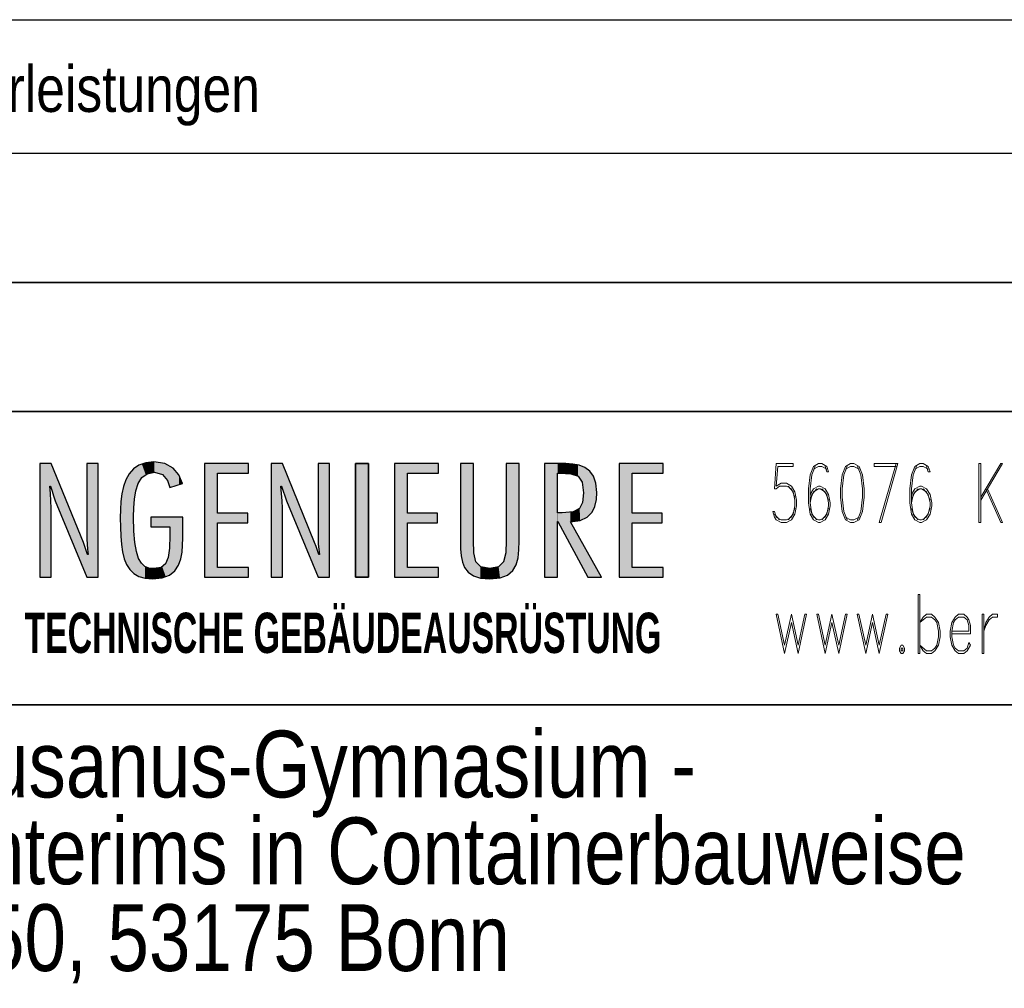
# Model space of a CAD drawing. Extents: x 229 to 926, y 37 to 878.
# Tile 54 of 194: x 786 to 837, y 90 to 140. Entities that reach past the tile are written whole.
import ezdxf

# ---------------------------------------------------------------- set-up
doc = ezdxf.new("R2010")
doc.units = 0
doc.layers.get('0').update_dxf_attribs({"lineweight": 13})
doc.layers.add('X_BI_Geometrie', color=7, linetype='Continuous', lineweight=13)
doc.layers.add('X_BI_Text', color=7, linetype='Continuous', lineweight=25)
doc.styles.get("Standard").update_dxf_attribs({"font": 'arial.ttf'})

# ---------------------------------------------------------------- blocks, each defined once
blk = doc.blocks.new('Blockreferenz-A03ENJ5JI0', base_point=(739.746, 41.581))
at = {"color": 0, "linetype": 'ByBlock', "lineweight": 25, "ltscale": 0.25}
for p, q in [((741.976, 140.336), (920.976, 140.336)), ((741.976, 133.336), (920.976, 133.336))]:
    blk.add_line(p, q, dxfattribs=at)
at = {"color": 0, "linetype": 'ByBlock', "lineweight": 35, "ltscale": 0.35}
for p, q in [((741.976, 126.563), (920.976, 126.563)), ((741.976, 119.79), (920.976, 119.79)), ((741.976, 104.408), (920.976, 104.408))]:
    blk.add_line(p, q, dxfattribs=at)
at = {"color": 0, "lineweight": -2}
for p, q in [((786.679, 117.068), (787.273, 117.068)), ((786.679, 111.099), (786.679, 117.068)), ((787.273, 117.068), (788.957, 112.92)), ((789.142, 117.068), (789.736, 117.068)), ((789.142, 113.094), (789.142, 117.068)), ((789.736, 117.068), (789.736, 111.099)), ((791.362, 116.525), (791.588, 116.783)), ((791.588, 116.783), (791.874, 116.979)), ((791.874, 116.979), (792.228, 117.104)), ((792.228, 117.104), (792.656, 117.147)), ((792.656, 117.147), (793.234, 117.063)), ((793.234, 117.063), (793.665, 116.829)), ((793.665, 116.829), (793.966, 116.473)), ((795.313, 111.099), (795.313, 117.068)), ((795.313, 117.068), (797.621, 117.068)), ((797.621, 117.068), (797.621, 116.561)), ((798.798, 111.099), (798.798, 117.068)), ((798.798, 117.068), (799.392, 117.068)), ((799.392, 117.068), (801.076, 112.92)), ((801.262, 117.068), (801.855, 117.068)), ((801.262, 113.094), (801.262, 117.068)), ((801.855, 117.068), (801.855, 111.099)), ((803.227, 117.068), (803.908, 117.068)), ((803.227, 111.099), (803.227, 117.068)), ((803.908, 117.068), (803.908, 111.099)), ((805.271, 111.099), (805.271, 117.068)), ((805.271, 117.068), (807.579, 117.068)), ((807.579, 117.068), (807.579, 116.561)), ((808.727, 112.991), (808.727, 117.068)), ((808.727, 117.068), (809.408, 117.068)), ((809.408, 117.068), (809.408, 113.023)), ((811.122, 117.068), (811.804, 117.068)), ((811.122, 113.023), (811.122, 117.068)), ((811.804, 117.068), (811.804, 112.991)), ((813.868, 117.068), (813.137, 117.068)), ((813.137, 117.068), (813.137, 111.099)), ((814.247, 117.063), (813.868, 117.068)), ((814.612, 117.035), (814.247, 117.063)), ((814.952, 116.971), (814.612, 117.035)), ((815.254, 116.854), (814.952, 116.971)), ((815.508, 116.669), (815.254, 116.854)), ((815.704, 116.4), (815.508, 116.669)), ((817.041, 111.099), (817.041, 117.068)), ((817.041, 117.068), (819.349, 117.068)), ((819.349, 117.068), (819.349, 116.561)), ((791.065, 115.863), (791.19, 116.215)), ((791.19, 116.215), (791.362, 116.525)), ((792.026, 116.327), (791.831, 116.018)), ((792.306, 116.532), (792.026, 116.327)), ((792.685, 116.609), (792.306, 116.532)), ((793.113, 116.481), (792.685, 116.609)), ((793.361, 116.175), (793.113, 116.481)), ((793.483, 115.809), (793.361, 116.175)), ((793.966, 116.473), (794.155, 116.023)), ((795.995, 116.561), (795.995, 114.456)), ((797.621, 116.561), (795.995, 116.561)), ((805.953, 116.561), (805.953, 114.456)), ((807.579, 116.561), (805.953, 116.561)), ((813.819, 116.561), (813.955, 116.561)), ((813.819, 114.471), (813.819, 116.561)), ((813.955, 116.561), (814.511, 116.532)), ((814.511, 116.532), (814.889, 116.396)), ((814.889, 116.396), (815.104, 116.084)), ((815.829, 116.032), (815.704, 116.4)), ((819.349, 116.561), (817.722, 116.561)), ((817.722, 116.561), (817.722, 114.456)), ((787.195, 115.881), (787.228, 115.495)), ((787.234, 115.881), (787.195, 115.881)), ((787.315, 115.623), (787.234, 115.881)), ((787.393, 115.365), (787.315, 115.623)), ((790.98, 115.478), (791.065, 115.863)), ((791.705, 115.632), (791.633, 115.196)), ((791.831, 116.018), (791.705, 115.632)), ((794.155, 116.023), (793.483, 115.809)), ((799.353, 115.881), (799.314, 115.881)), ((799.314, 115.881), (799.347, 115.495)), ((799.434, 115.623), (799.353, 115.881)), ((799.512, 115.365), (799.434, 115.623)), ((815.104, 116.084), (815.172, 115.524)), ((815.873, 115.548), (815.829, 116.032)), ((787.228, 115.495), (787.259, 115.111)), ((787.259, 115.111), (787.273, 114.725)), ((787.487, 115.113), (787.393, 115.365)), ((789.142, 111.099), (787.487, 115.113)), ((790.927, 115.071), (790.98, 115.478)), ((791.633, 115.196), (791.602, 114.734)), ((799.347, 115.495), (799.378, 115.111)), ((799.378, 115.111), (799.392, 114.725)), ((799.606, 115.113), (799.512, 115.365)), ((801.262, 111.099), (799.606, 115.113)), ((815.172, 115.524), (815.133, 115.029)), ((815.777, 114.819), (815.853, 115.173)), ((815.853, 115.173), (815.873, 115.548)), ((787.273, 114.725), (787.273, 111.099)), ((790.893, 114.226), (790.901, 114.65)), ((790.901, 114.65), (790.927, 115.071)), ((791.602, 114.734), (791.594, 114.273)), ((799.392, 114.725), (799.392, 111.099)), ((814.975, 114.704), (814.638, 114.526)), ((815.133, 115.029), (814.975, 114.704)), ((815.624, 114.507), (815.777, 114.819)), ((790.898, 113.727), (790.893, 114.226)), ((791.594, 114.273), (791.61, 113.523)), ((792.49, 113.743), (792.49, 114.25)), ((792.49, 114.25), (794.165, 114.25)), ((794.165, 114.25), (794.165, 113.149)), ((795.995, 114.456), (797.572, 114.456)), ((797.572, 114.456), (797.572, 113.949)), ((805.953, 114.456), (807.53, 114.456)), ((807.53, 114.456), (807.53, 113.949)), ((814.062, 114.471), (813.819, 114.471)), ((814.638, 114.526), (814.062, 114.471)), ((814.491, 114.012), (815.002, 114.084)), ((815.002, 114.084), (815.373, 114.256)), ((815.373, 114.256), (815.624, 114.507)), ((817.722, 114.456), (819.3, 114.456)), ((819.3, 114.456), (819.3, 113.949)), ((790.915, 113.259), (790.898, 113.727)), ((793.483, 113.743), (792.49, 113.743)), ((793.483, 113.292), (793.483, 113.743)), ((797.572, 113.949), (795.995, 113.949)), ((795.995, 113.949), (795.995, 111.606)), ((805.953, 113.949), (805.953, 111.606)), ((807.53, 113.949), (805.953, 113.949)), ((813.819, 111.099), (813.819, 114.02)), ((813.819, 114.02), (813.838, 114.02)), ((813.838, 114.02), (815.396, 111.099)), ((816.117, 111.099), (814.491, 114.012)), ((817.722, 113.949), (817.722, 111.606)), ((819.3, 113.949), (817.722, 113.949)), ((789.156, 112.831), (789.142, 113.094)), ((790.951, 112.825), (790.915, 113.259)), ((791.61, 113.523), (791.659, 112.917)), ((793.47, 112.622), (793.483, 113.292)), ((794.165, 113.149), (794.16, 112.787)), ((801.275, 112.831), (801.262, 113.094)), ((788.957, 112.92), (789.039, 112.714)), ((789.039, 112.714), (789.112, 112.508)), ((789.184, 112.566), (789.156, 112.831)), ((789.21, 112.302), (789.184, 112.566)), ((791.012, 112.43), (790.951, 112.825)), ((791.659, 112.917), (791.74, 112.444)), ((793.41, 112.131), (793.47, 112.622)), ((794.16, 112.787), (794.132, 112.419)), ((801.076, 112.92), (801.158, 112.714)), ((801.158, 112.714), (801.232, 112.508)), ((801.303, 112.566), (801.275, 112.831)), ((801.33, 112.302), (801.303, 112.566)), ((808.733, 112.599), (808.727, 112.991)), ((808.76, 112.232), (808.733, 112.599)), ((809.408, 113.023), (809.431, 112.376)), ((811.098, 112.376), (811.122, 113.023)), ((811.794, 112.535), (811.749, 112.119)), ((811.804, 112.991), (811.794, 112.535)), ((789.112, 112.508), (789.181, 112.302)), ((789.181, 112.302), (789.21, 112.302)), ((791.102, 112.076), (791.012, 112.43)), ((791.228, 111.768), (791.102, 112.076)), ((791.74, 112.444), (791.854, 112.088)), ((791.854, 112.088), (792.001, 111.835)), ((793.273, 111.801), (793.41, 112.131)), ((794.067, 112.062), (793.946, 111.731)), ((794.132, 112.419), (794.067, 112.062)), ((801.232, 112.508), (801.3, 112.302)), ((801.3, 112.302), (801.33, 112.302)), ((808.826, 111.898), (808.76, 112.232)), ((809.431, 112.376), (809.541, 111.919)), ((810.986, 111.919), (811.098, 112.376)), ((811.749, 112.119), (811.649, 111.753)), ((791.394, 111.508), (791.228, 111.768)), ((791.608, 111.299), (791.394, 111.508)), ((792.001, 111.835), (792.182, 111.672)), ((792.182, 111.672), (792.397, 111.584)), ((792.397, 111.584), (792.646, 111.558)), ((792.646, 111.558), (793.029, 111.616)), ((793.029, 111.616), (793.273, 111.801)), ((793.946, 111.731), (793.754, 111.445)), ((795.995, 111.606), (797.621, 111.606)), ((797.621, 111.606), (797.621, 111.099)), ((805.953, 111.606), (807.579, 111.606)), ((807.579, 111.606), (807.579, 111.099)), ((808.945, 111.605), (808.826, 111.898)), ((809.132, 111.362), (808.945, 111.605)), ((809.541, 111.919), (809.799, 111.648)), ((809.799, 111.648), (810.265, 111.558)), ((810.265, 111.558), (810.728, 111.648)), ((810.728, 111.648), (810.986, 111.919)), ((811.649, 111.753), (811.472, 111.449)), ((817.722, 111.606), (819.349, 111.606)), ((819.349, 111.606), (819.349, 111.099)), ((787.273, 111.099), (786.679, 111.099)), ((789.736, 111.099), (789.142, 111.099)), ((791.875, 111.146), (791.608, 111.299)), ((792.199, 111.052), (791.875, 111.146)), ((792.588, 111.02), (792.199, 111.052)), ((793.092, 111.073), (792.588, 111.02)), ((793.475, 111.22), (793.092, 111.073)), ((793.754, 111.445), (793.475, 111.22)), ((797.621, 111.099), (795.313, 111.099)), ((799.392, 111.099), (798.798, 111.099)), ((801.855, 111.099), (801.262, 111.099)), ((807.579, 111.099), (805.271, 111.099)), ((809.405, 111.177), (809.132, 111.362)), ((809.777, 111.061), (809.405, 111.177)), ((810.265, 111.02), (809.777, 111.061)), ((810.801, 111.071), (810.265, 111.02)), ((811.196, 111.218), (810.801, 111.071)), ((811.472, 111.449), (811.196, 111.218)), ((813.137, 111.099), (813.819, 111.099)), ((815.396, 111.099), (816.117, 111.099)), ((819.349, 111.099), (817.041, 111.099))]:
    blk.add_line(p, q, dxfattribs=at)
at = {"color": 0, "lineweight": 25}
for p, q in [((787.273, 117.068), (786.679, 117.068)), ((786.679, 117.068), (786.679, 111.099)), ((788.957, 112.92), (787.273, 117.068)), ((789.736, 117.068), (789.142, 117.068)), ((789.142, 117.068), (789.142, 113.094)), ((789.736, 111.099), (789.736, 117.068)), ((791.588, 116.783), (791.362, 116.525)), ((791.874, 116.979), (791.588, 116.783)), ((792.228, 117.104), (791.874, 116.979)), ((792.656, 117.147), (792.228, 117.104)), ((793.234, 117.063), (792.656, 117.147)), ((793.665, 116.829), (793.234, 117.063)), ((793.966, 116.473), (793.665, 116.829)), ((797.621, 117.068), (795.313, 117.068)), ((795.313, 117.068), (795.313, 111.099)), ((797.621, 116.561), (797.621, 117.068)), ((799.392, 117.068), (798.798, 117.068)), ((798.798, 117.068), (798.798, 111.099)), ((801.076, 112.92), (799.392, 117.068)), ((801.855, 117.068), (801.262, 117.068)), ((801.262, 117.068), (801.262, 113.094)), ((801.855, 111.099), (801.855, 117.068)), ((803.227, 117.068), (803.908, 117.068)), ((803.227, 111.099), (803.227, 117.068)), ((803.908, 117.068), (803.227, 117.068)), ((803.227, 117.068), (803.227, 111.099)), ((803.908, 117.068), (803.908, 111.099)), ((803.908, 111.099), (803.908, 117.068)), ((807.579, 117.068), (805.271, 117.068)), ((805.271, 117.068), (805.271, 111.099)), ((807.579, 116.561), (807.579, 117.068)), ((809.408, 117.068), (808.727, 117.068)), ((808.727, 117.068), (808.727, 112.991)), ((809.408, 113.023), (809.408, 117.068)), ((811.804, 117.068), (811.122, 117.068)), ((811.122, 117.068), (811.122, 113.023)), ((811.804, 112.991), (811.804, 117.068)), ((813.868, 117.068), (813.137, 117.068)), ((813.137, 117.068), (813.137, 111.099)), ((814.247, 117.063), (813.868, 117.068)), ((814.612, 117.035), (814.247, 117.063)), ((814.952, 116.971), (814.612, 117.035)), ((815.254, 116.854), (814.952, 116.971)), ((815.508, 116.669), (815.254, 116.854)), ((815.704, 116.4), (815.508, 116.669)), ((819.349, 117.068), (817.041, 117.068)), ((817.041, 117.068), (817.041, 111.099)), ((819.349, 116.561), (819.349, 117.068)), ((791.19, 116.215), (791.065, 115.863)), ((791.362, 116.525), (791.19, 116.215)), ((791.831, 116.018), (792.026, 116.327)), ((792.026, 116.327), (792.306, 116.532)), ((792.306, 116.532), (792.685, 116.609)), ((792.685, 116.609), (793.113, 116.481)), ((793.113, 116.481), (793.361, 116.175)), ((793.361, 116.175), (793.483, 115.809)), ((794.155, 116.023), (793.966, 116.473)), ((795.995, 114.456), (795.995, 116.561)), ((795.995, 116.561), (797.621, 116.561)), ((805.953, 114.456), (805.953, 116.561)), ((805.953, 116.561), (807.579, 116.561)), ((813.819, 114.471), (813.819, 116.561)), ((813.819, 116.561), (813.955, 116.561)), ((813.955, 116.561), (814.511, 116.532)), ((814.511, 116.532), (814.889, 116.396)), ((814.889, 116.396), (815.104, 116.084)), ((815.829, 116.032), (815.704, 116.4)), ((817.722, 114.456), (817.722, 116.561)), ((817.722, 116.561), (819.349, 116.561)), ((787.228, 115.495), (787.195, 115.881)), ((787.195, 115.881), (787.234, 115.881)), ((787.234, 115.881), (787.315, 115.623)), ((787.315, 115.623), (787.393, 115.365)), ((791.065, 115.863), (790.98, 115.478)), ((791.633, 115.196), (791.705, 115.632)), ((791.705, 115.632), (791.831, 116.018)), ((793.483, 115.809), (794.155, 116.023)), ((799.347, 115.495), (799.314, 115.881)), ((799.314, 115.881), (799.353, 115.881)), ((799.353, 115.881), (799.434, 115.623)), ((799.434, 115.623), (799.512, 115.365)), ((815.104, 116.084), (815.172, 115.524)), ((815.873, 115.548), (815.829, 116.032)), ((787.259, 115.111), (787.228, 115.495)), ((787.273, 114.725), (787.259, 115.111)), ((787.393, 115.365), (787.487, 115.113)), ((787.487, 115.113), (789.142, 111.099)), ((790.98, 115.478), (790.927, 115.071)), ((791.602, 114.734), (791.633, 115.196)), ((799.378, 115.111), (799.347, 115.495)), ((799.392, 114.725), (799.378, 115.111)), ((799.512, 115.365), (799.606, 115.113)), ((799.606, 115.113), (801.262, 111.099)), ((815.172, 115.524), (815.133, 115.029)), ((815.777, 114.819), (815.853, 115.173)), ((815.853, 115.173), (815.873, 115.548)), ((787.273, 111.099), (787.273, 114.725)), ((790.901, 114.65), (790.893, 114.226)), ((790.927, 115.071), (790.901, 114.65)), ((791.594, 114.273), (791.602, 114.734)), ((799.392, 111.099), (799.392, 114.725)), ((814.975, 114.704), (814.638, 114.526)), ((815.133, 115.029), (814.975, 114.704)), ((815.624, 114.507), (815.777, 114.819)), ((790.893, 114.226), (790.898, 113.727)), ((791.61, 113.523), (791.594, 114.273)), ((794.165, 114.25), (792.49, 114.25)), ((792.49, 114.25), (792.49, 113.743)), ((794.165, 113.149), (794.165, 114.25)), ((797.572, 114.456), (795.995, 114.456)), ((797.572, 113.949), (797.572, 114.456)), ((807.53, 114.456), (805.953, 114.456)), ((807.53, 113.949), (807.53, 114.456)), ((814.062, 114.471), (813.819, 114.471)), ((814.638, 114.526), (814.062, 114.471)), ((814.491, 114.012), (815.002, 114.084)), ((815.002, 114.084), (815.373, 114.256)), ((815.373, 114.256), (815.624, 114.507)), ((819.3, 114.456), (817.722, 114.456)), ((819.3, 113.949), (819.3, 114.456)), ((790.898, 113.727), (790.915, 113.259)), ((792.49, 113.743), (793.483, 113.743)), ((793.483, 113.743), (793.483, 113.292)), ((795.995, 111.606), (795.995, 113.949)), ((795.995, 113.949), (797.572, 113.949)), ((805.953, 113.949), (807.53, 113.949)), ((805.953, 111.606), (805.953, 113.949)), ((813.819, 114.02), (813.838, 114.02)), ((813.819, 111.099), (813.819, 114.02)), ((813.838, 114.02), (815.396, 111.099)), ((816.117, 111.099), (814.491, 114.012)), ((817.722, 111.606), (817.722, 113.949)), ((817.722, 113.949), (819.3, 113.949)), ((789.142, 113.094), (789.156, 112.831)), ((790.915, 113.259), (790.951, 112.825)), ((791.659, 112.917), (791.61, 113.523)), ((793.483, 113.292), (793.47, 112.622)), ((794.16, 112.787), (794.165, 113.149)), ((801.262, 113.094), (801.275, 112.831)), ((789.039, 112.714), (788.957, 112.92)), ((789.112, 112.508), (789.039, 112.714)), ((789.156, 112.831), (789.184, 112.566)), ((789.184, 112.566), (789.21, 112.302)), ((790.951, 112.825), (791.012, 112.43)), ((791.74, 112.444), (791.659, 112.917)), ((793.47, 112.622), (793.41, 112.131)), ((794.132, 112.419), (794.16, 112.787)), ((801.158, 112.714), (801.076, 112.92)), ((801.232, 112.508), (801.158, 112.714)), ((801.275, 112.831), (801.303, 112.566)), ((801.303, 112.566), (801.33, 112.302)), ((808.727, 112.991), (808.733, 112.599)), ((808.733, 112.599), (808.76, 112.232)), ((809.431, 112.376), (809.408, 113.023)), ((811.122, 113.023), (811.098, 112.376)), ((811.749, 112.119), (811.794, 112.535)), ((811.794, 112.535), (811.804, 112.991)), ((789.181, 112.302), (789.112, 112.508)), ((789.21, 112.302), (789.181, 112.302)), ((791.012, 112.43), (791.102, 112.076)), ((791.102, 112.076), (791.228, 111.768)), ((791.854, 112.088), (791.74, 112.444)), ((792.001, 111.835), (791.854, 112.088)), ((793.41, 112.131), (793.273, 111.801)), ((793.946, 111.731), (794.067, 112.062)), ((794.067, 112.062), (794.132, 112.419)), ((801.3, 112.302), (801.232, 112.508)), ((801.33, 112.302), (801.3, 112.302)), ((808.76, 112.232), (808.826, 111.898)), ((809.541, 111.919), (809.431, 112.376)), ((811.098, 112.376), (810.986, 111.919)), ((811.649, 111.753), (811.749, 112.119)), ((791.228, 111.768), (791.394, 111.508)), ((791.394, 111.508), (791.608, 111.299)), ((792.182, 111.672), (792.001, 111.835)), ((792.397, 111.584), (792.182, 111.672)), ((792.646, 111.558), (792.397, 111.584)), ((793.029, 111.616), (792.646, 111.558)), ((793.273, 111.801), (793.029, 111.616)), ((793.754, 111.445), (793.946, 111.731)), ((797.621, 111.606), (795.995, 111.606)), ((797.621, 111.099), (797.621, 111.606)), ((807.579, 111.606), (805.953, 111.606)), ((807.579, 111.099), (807.579, 111.606)), ((808.826, 111.898), (808.945, 111.605)), ((808.945, 111.605), (809.132, 111.362)), ((809.799, 111.648), (809.541, 111.919)), ((810.265, 111.558), (809.799, 111.648)), ((810.728, 111.648), (810.265, 111.558)), ((810.986, 111.919), (810.728, 111.648)), ((811.472, 111.449), (811.649, 111.753)), ((819.349, 111.606), (817.722, 111.606)), ((819.349, 111.099), (819.349, 111.606)), ((786.679, 111.099), (787.273, 111.099)), ((789.142, 111.099), (789.736, 111.099)), ((791.608, 111.299), (791.875, 111.146)), ((791.875, 111.146), (792.199, 111.052)), ((792.199, 111.052), (792.588, 111.02)), ((792.588, 111.02), (793.092, 111.073)), ((793.092, 111.073), (793.475, 111.22)), ((793.475, 111.22), (793.754, 111.445)), ((795.313, 111.099), (797.621, 111.099)), ((798.798, 111.099), (799.392, 111.099)), ((801.262, 111.099), (801.855, 111.099)), ((803.908, 111.099), (803.227, 111.099)), ((803.227, 111.099), (803.908, 111.099)), ((805.271, 111.099), (807.579, 111.099)), ((809.132, 111.362), (809.405, 111.177)), ((809.405, 111.177), (809.777, 111.061)), ((809.777, 111.061), (810.265, 111.02)), ((810.265, 111.02), (810.801, 111.071)), ((810.801, 111.071), (811.196, 111.218)), ((811.196, 111.218), (811.472, 111.449)), ((813.137, 111.099), (813.819, 111.099)), ((815.396, 111.099), (816.117, 111.099)), ((817.041, 111.099), (819.349, 111.099))]:
    blk.add_line(p, q, dxfattribs=at)
for points in [[(786.679, 111.099), (786.679, 117.068), (787.195, 111.099)], [(787.195, 111.099), (786.679, 117.068), (787.195, 117.068)], [(787.195, 115.881), (787.195, 117.068), (787.234, 115.881)], [(787.234, 115.881), (787.195, 117.068), (787.234, 117.068)], [(787.234, 115.881), (787.234, 117.068), (787.273, 115.757)], [(787.273, 115.757), (787.234, 117.068), (787.273, 117.068)], [(787.273, 115.757), (787.273, 117.068), (787.315, 115.623)], [(787.315, 115.623), (787.273, 117.068), (787.315, 116.965)], [(787.315, 115.623), (787.315, 116.965), (787.393, 115.365)], [(787.393, 115.365), (787.315, 116.965), (787.393, 116.771)], [(787.393, 115.365), (787.393, 116.771), (787.487, 115.113)], [(787.487, 115.113), (787.393, 116.771), (787.487, 116.54)], [(789.142, 113.094), (789.142, 117.068), (789.156, 112.831)], [(789.156, 112.831), (789.142, 117.068), (789.156, 117.068)], [(789.156, 112.831), (789.156, 117.068), (789.184, 112.566)], [(789.184, 112.566), (789.156, 117.068), (789.184, 117.068)], [(789.184, 112.566), (789.184, 117.068), (789.21, 112.302)], [(789.21, 112.302), (789.184, 117.068), (789.21, 117.068)], [(789.21, 111.099), (789.21, 117.068), (789.736, 111.099)], [(789.736, 111.099), (789.21, 117.068), (789.736, 117.068)], [(791.588, 111.319), (791.394, 116.561), (791.588, 116.783)], [(791.594, 111.313), (791.588, 116.783), (791.594, 116.787)], [(791.588, 111.319), (791.588, 116.783), (791.594, 111.313)], [(791.602, 114.734), (791.594, 116.787), (791.602, 116.792)], [(791.594, 114.273), (791.594, 116.787), (791.602, 114.734)], [(791.633, 115.196), (791.602, 116.792), (791.633, 116.814)], [(791.602, 114.734), (791.602, 116.792), (791.633, 115.196)], [(791.705, 115.632), (791.633, 116.814), (791.705, 116.863)], [(791.633, 115.196), (791.633, 116.814), (791.705, 115.632)], [(791.831, 116.018), (791.705, 116.863), (791.831, 116.949)], [(791.705, 115.632), (791.705, 116.863), (791.831, 116.018)], [(791.874, 116.087), (791.831, 116.949), (791.874, 116.979)], [(791.831, 116.018), (791.831, 116.949), (791.874, 116.087)], [(792.026, 116.327), (791.874, 116.979), (792.026, 117.032)], [(791.874, 116.087), (791.874, 116.979), (792.026, 116.327)], [(792.228, 116.475), (792.026, 117.032), (792.228, 117.104)], [(792.026, 116.327), (792.026, 117.032), (792.228, 116.475)], [(792.306, 116.532), (792.228, 117.104), (792.306, 117.111)], [(792.228, 116.475), (792.228, 117.104), (792.306, 116.532)], [(792.656, 116.603), (792.306, 117.111), (792.656, 117.147)], [(792.306, 116.532), (792.306, 117.111), (792.656, 116.603)], [(792.656, 116.603), (792.656, 117.147), (792.685, 116.609)], [(792.685, 116.609), (792.656, 117.147), (792.685, 117.143)], [(792.685, 116.609), (792.685, 117.143), (793.113, 116.481)], [(793.113, 116.481), (792.685, 117.143), (793.113, 117.081)], [(793.113, 116.481), (793.113, 117.081), (793.234, 116.332)], [(793.234, 116.332), (793.113, 117.081), (793.234, 117.063)], [(793.234, 116.332), (793.234, 117.063), (793.361, 116.175)], [(793.361, 116.175), (793.234, 117.063), (793.361, 116.994)], [(793.361, 116.175), (793.361, 116.994), (793.483, 115.809)], [(793.483, 115.809), (793.361, 116.994), (793.483, 116.927)], [(793.483, 115.809), (793.483, 116.927), (793.665, 115.867)], [(793.665, 115.867), (793.483, 116.927), (793.665, 116.829)], [(793.665, 115.867), (793.665, 116.829), (793.966, 115.963)], [(793.966, 115.963), (793.665, 116.829), (793.966, 116.473)], [(795.313, 111.099), (795.313, 117.068), (795.995, 111.099)], [(795.995, 116.561), (795.313, 117.068), (795.995, 117.068)], [(795.995, 111.099), (795.313, 117.068), (795.995, 111.606)], [(795.995, 111.606), (795.313, 117.068), (795.995, 113.949)], [(795.995, 113.949), (795.313, 117.068), (795.995, 114.456)], [(795.995, 114.456), (795.313, 117.068), (795.995, 116.561)], [(795.995, 116.561), (795.995, 117.068), (797.621, 116.561)], [(797.621, 116.561), (795.995, 117.068), (797.621, 117.068)], [(798.798, 111.099), (798.798, 117.068), (799.314, 111.099)], [(799.314, 111.099), (798.798, 117.068), (799.314, 117.068)], [(799.314, 115.881), (799.314, 117.068), (799.353, 115.881)], [(799.353, 115.881), (799.314, 117.068), (799.353, 117.068)], [(799.353, 115.881), (799.353, 117.068), (799.392, 115.757)], [(799.392, 115.757), (799.353, 117.068), (799.392, 117.068)], [(799.392, 115.757), (799.392, 117.068), (799.434, 115.623)], [(799.434, 115.623), (799.392, 117.068), (799.434, 116.965)], [(799.434, 115.623), (799.434, 116.965), (799.512, 115.365)], [(799.512, 115.365), (799.434, 116.965), (799.512, 116.771)], [(799.512, 115.365), (799.512, 116.771), (799.606, 115.113)], [(799.606, 115.113), (799.512, 116.771), (799.606, 116.54)], [(801.262, 113.094), (801.262, 117.068), (801.275, 112.831)], [(801.275, 112.831), (801.262, 117.068), (801.275, 117.068)], [(801.275, 112.831), (801.275, 117.068), (801.303, 112.566)], [(801.303, 112.566), (801.275, 117.068), (801.303, 117.068)], [(801.303, 112.566), (801.303, 117.068), (801.33, 112.302)], [(801.33, 112.302), (801.303, 117.068), (801.33, 117.068)], [(801.33, 111.099), (801.33, 117.068), (801.855, 111.099)], [(801.855, 111.099), (801.33, 117.068), (801.855, 117.068)], [(803.227, 111.099), (803.227, 117.068), (803.908, 111.099)], [(803.908, 111.099), (803.227, 117.068), (803.908, 117.068)], [(805.271, 111.099), (805.271, 117.068), (805.953, 111.099)], [(805.953, 116.561), (805.271, 117.068), (805.953, 117.068)], [(805.953, 111.099), (805.271, 117.068), (805.953, 111.606)], [(805.953, 111.606), (805.271, 117.068), (805.953, 113.949)], [(805.953, 113.949), (805.271, 117.068), (805.953, 114.456)], [(805.953, 114.456), (805.271, 117.068), (805.953, 116.561)], [(805.953, 116.561), (805.953, 117.068), (807.579, 116.561)], [(807.579, 116.561), (805.953, 117.068), (807.579, 117.068)], [(808.727, 112.991), (808.727, 117.068), (808.733, 112.599)], [(808.733, 112.599), (808.727, 117.068), (808.733, 117.068)], [(808.733, 112.599), (808.733, 117.068), (808.76, 112.232)], [(808.76, 112.232), (808.733, 117.068), (808.76, 117.068)], [(808.76, 112.232), (808.76, 117.068), (808.826, 111.898)], [(808.826, 111.898), (808.76, 117.068), (808.826, 117.068)], [(808.826, 111.898), (808.826, 117.068), (808.945, 111.605)], [(808.945, 111.605), (808.826, 117.068), (808.945, 117.068)], [(808.945, 111.605), (808.945, 117.068), (809.132, 111.362)], [(809.132, 111.362), (808.945, 117.068), (809.132, 117.068)], [(809.132, 111.362), (809.132, 117.068), (809.405, 111.177)], [(809.405, 111.177), (809.132, 117.068), (809.405, 117.068)], [(809.405, 111.177), (809.405, 117.068), (809.408, 111.176)], [(809.408, 113.023), (809.405, 117.068), (809.408, 117.068)], [(809.408, 111.176), (809.405, 117.068), (809.408, 113.023)], [(811.122, 113.023), (811.122, 117.068), (811.196, 111.218)], [(811.196, 111.218), (811.122, 117.068), (811.196, 117.068)], [(811.196, 111.218), (811.196, 117.068), (811.472, 111.449)], [(811.472, 111.449), (811.196, 117.068), (811.472, 117.068)], [(811.472, 111.449), (811.472, 117.068), (811.649, 111.753)], [(811.649, 111.753), (811.472, 117.068), (811.649, 117.068)], [(811.649, 111.753), (811.649, 117.068), (811.749, 112.119)], [(811.749, 112.119), (811.649, 117.068), (811.749, 117.068)], [(811.749, 112.119), (811.749, 117.068), (811.794, 112.535)], [(811.794, 112.535), (811.749, 117.068), (811.794, 117.068)], [(811.794, 112.535), (811.794, 117.068), (811.804, 112.991)], [(811.804, 112.991), (811.794, 117.068), (811.804, 117.068)], [(813.137, 111.099), (813.137, 117.068), (813.819, 111.099)], [(813.819, 116.561), (813.137, 117.068), (813.819, 117.068)], [(813.819, 111.099), (813.137, 117.068), (813.819, 114.02)], [(813.819, 114.02), (813.137, 117.068), (813.819, 114.471)], [(813.819, 114.471), (813.137, 117.068), (813.819, 116.561)], [(813.819, 116.561), (813.819, 117.068), (813.868, 116.561)], [(813.868, 116.561), (813.819, 117.068), (813.868, 117.068)], [(813.868, 116.561), (813.868, 117.068), (813.955, 116.561)], [(813.955, 116.561), (813.868, 117.068), (813.955, 117.067)], [(813.955, 116.561), (813.955, 117.067), (814.247, 116.546)], [(814.247, 116.546), (813.955, 117.067), (814.247, 117.063)], [(814.247, 116.546), (814.247, 117.063), (814.511, 116.532)], [(814.511, 116.532), (814.247, 117.063), (814.511, 117.043)], [(814.511, 116.532), (814.511, 117.043), (814.612, 116.495)], [(814.612, 116.495), (814.511, 117.043), (814.612, 117.035)], [(814.612, 116.495), (814.612, 117.035), (814.889, 116.396)], [(814.889, 116.396), (814.612, 117.035), (814.889, 116.983)], [(814.889, 116.396), (814.889, 116.983), (814.952, 116.305)], [(814.952, 116.305), (814.889, 116.983), (814.952, 116.971)], [(814.952, 116.305), (814.952, 116.971), (815.104, 116.084)], [(815.104, 116.084), (814.952, 116.971), (815.104, 116.912)], [(815.104, 116.084), (815.104, 116.912), (815.172, 115.524)], [(815.172, 115.524), (815.104, 116.912), (815.172, 116.886)], [(815.172, 114.163), (815.172, 116.886), (815.254, 114.201)], [(815.254, 114.201), (815.172, 116.886), (815.254, 116.854)], [(815.254, 114.201), (815.254, 116.854), (815.373, 114.256)], [(815.373, 114.256), (815.254, 116.854), (815.373, 116.768)], [(815.373, 114.256), (815.373, 116.768), (815.508, 114.391)], [(815.508, 114.391), (815.373, 116.768), (815.508, 116.669)], [(815.508, 114.391), (815.508, 116.669), (815.624, 114.507)], [(815.624, 114.507), (815.508, 116.669), (815.624, 116.51)], [(817.041, 111.099), (817.041, 117.068), (817.722, 111.099)], [(817.722, 116.561), (817.041, 117.068), (817.722, 117.068)], [(817.722, 111.099), (817.041, 117.068), (817.722, 111.606)], [(817.722, 111.606), (817.041, 117.068), (817.722, 113.949)], [(817.722, 113.949), (817.041, 117.068), (817.722, 114.456)], [(817.722, 114.456), (817.041, 117.068), (817.722, 116.561)], [(817.722, 116.561), (817.722, 117.068), (819.349, 116.561)], [(819.349, 116.561), (817.722, 117.068), (819.349, 117.068)], [(787.487, 115.113), (787.487, 116.54), (788.957, 111.548)], [(788.957, 111.548), (787.487, 116.54), (788.957, 112.92)], [(791.19, 111.859), (791.102, 115.966), (791.19, 116.215)], [(791.228, 111.768), (791.19, 116.215), (791.228, 116.282)], [(791.19, 111.859), (791.19, 116.215), (791.228, 111.768)], [(791.362, 111.558), (791.228, 116.282), (791.362, 116.525)], [(791.228, 111.768), (791.228, 116.282), (791.362, 111.558)], [(791.394, 111.508), (791.362, 116.525), (791.394, 116.561)], [(791.362, 111.558), (791.362, 116.525), (791.394, 111.508)], [(791.394, 111.508), (791.394, 116.561), (791.588, 111.319)], [(793.966, 115.963), (793.966, 116.473), (794.155, 116.023)], [(799.606, 115.113), (799.606, 116.54), (801.076, 111.548)], [(801.076, 111.548), (799.606, 116.54), (801.076, 112.92)], [(815.624, 114.507), (815.624, 116.51), (815.704, 114.67)], [(815.704, 114.67), (815.624, 116.51), (815.704, 116.4)], [(815.704, 114.67), (815.704, 116.4), (815.777, 114.819)], [(815.777, 114.819), (815.704, 116.4), (815.777, 116.186)], [(815.777, 114.819), (815.777, 116.186), (815.829, 115.063)], [(815.829, 115.063), (815.777, 116.186), (815.829, 116.032)], [(787.195, 111.099), (787.195, 115.881), (787.228, 111.099)], [(787.228, 111.099), (787.195, 115.881), (787.228, 115.495)], [(791.012, 112.43), (790.98, 115.478), (791.012, 115.623)], [(791.065, 112.221), (791.012, 115.623), (791.065, 115.863)], [(791.012, 112.43), (791.012, 115.623), (791.065, 112.221)], [(791.102, 112.076), (791.065, 115.863), (791.102, 115.966)], [(791.065, 112.221), (791.065, 115.863), (791.102, 112.076)], [(791.102, 112.076), (791.102, 115.966), (791.19, 111.859)], [(799.314, 111.099), (799.314, 115.881), (799.347, 111.099)], [(799.347, 111.099), (799.314, 115.881), (799.347, 115.495)], [(815.829, 115.063), (815.829, 116.032), (815.853, 115.173)], [(815.853, 115.173), (815.829, 116.032), (815.853, 115.773)], [(815.853, 115.173), (815.853, 115.773), (815.873, 115.548)], [(787.228, 111.099), (787.228, 115.495), (787.259, 111.099)], [(787.259, 111.099), (787.228, 115.495), (787.259, 115.111)], [(787.259, 111.099), (787.259, 115.111), (787.273, 111.099)], [(787.273, 111.099), (787.259, 115.111), (787.273, 114.725)], [(790.951, 112.825), (790.927, 115.071), (790.951, 115.26)], [(790.98, 112.641), (790.951, 115.26), (790.98, 115.478)], [(790.951, 112.825), (790.951, 115.26), (790.98, 112.641)], [(790.98, 112.641), (790.98, 115.478), (791.012, 112.43)], [(799.347, 111.099), (799.347, 115.495), (799.378, 111.099)], [(799.378, 111.099), (799.347, 115.495), (799.378, 115.111)], [(799.378, 111.099), (799.378, 115.111), (799.392, 111.099)], [(799.392, 111.099), (799.378, 115.111), (799.392, 114.725)], [(815.172, 114.163), (815.133, 115.029), (815.172, 115.524)], [(790.901, 113.654), (790.898, 114.492), (790.901, 114.65)], [(790.915, 113.259), (790.901, 114.65), (790.915, 114.885)], [(790.901, 113.654), (790.901, 114.65), (790.915, 113.259)], [(790.927, 113.118), (790.915, 114.885), (790.927, 115.071)], [(790.915, 113.259), (790.915, 114.885), (790.927, 113.118)], [(790.927, 113.118), (790.927, 115.071), (790.951, 112.825)], [(814.975, 114.08), (814.638, 114.526), (814.975, 114.704)], [(815.002, 114.084), (814.975, 114.704), (815.002, 114.76)], [(814.975, 114.08), (814.975, 114.704), (815.002, 114.084)], [(815.133, 114.145), (815.002, 114.76), (815.133, 115.029)], [(815.002, 114.084), (815.002, 114.76), (815.133, 114.145)], [(815.133, 114.145), (815.133, 115.029), (815.172, 114.163)], [(790.898, 113.727), (790.893, 114.226), (790.898, 114.492)], [(790.898, 113.727), (790.898, 114.492), (790.901, 113.654)], [(791.594, 111.313), (791.594, 114.273), (791.608, 111.299)], [(791.608, 111.299), (791.594, 114.273), (791.608, 113.626)], [(792.49, 113.743), (792.49, 114.25), (793.483, 113.743)], [(793.483, 113.743), (792.49, 114.25), (793.483, 114.25)], [(793.483, 113.743), (793.483, 114.25), (793.754, 111.445)], [(793.754, 111.445), (793.483, 114.25), (793.754, 114.25)], [(793.754, 111.445), (793.754, 114.25), (793.946, 111.731)], [(793.946, 111.731), (793.754, 114.25), (793.946, 114.25)], [(793.946, 111.731), (793.946, 114.25), (794.067, 112.062)], [(794.067, 112.062), (793.946, 114.25), (794.067, 114.25)], [(794.067, 112.062), (794.067, 114.25), (794.132, 112.419)], [(794.132, 112.419), (794.067, 114.25), (794.132, 114.25)], [(794.132, 112.419), (794.132, 114.25), (794.16, 112.787)], [(794.16, 112.787), (794.132, 114.25), (794.16, 114.25)], [(794.16, 112.787), (794.16, 114.25), (794.165, 113.149)], [(794.165, 113.149), (794.16, 114.25), (794.165, 114.25)], [(795.995, 113.949), (795.995, 114.456), (797.572, 113.949)], [(797.572, 113.949), (795.995, 114.456), (797.572, 114.456)], [(805.953, 113.949), (805.953, 114.456), (807.53, 113.949)], [(807.53, 113.949), (805.953, 114.456), (807.53, 114.456)], [(813.819, 114.02), (813.819, 114.471), (813.838, 114.02)], [(813.838, 114.02), (813.819, 114.471), (813.838, 114.471)], [(813.838, 114.02), (813.838, 114.471), (814.062, 113.6)], [(814.062, 113.6), (813.838, 114.471), (814.062, 114.471)], [(814.491, 112.797), (814.062, 114.471), (814.491, 114.512)], [(814.062, 113.6), (814.062, 114.471), (814.491, 112.797)], [(814.638, 114.033), (814.491, 114.512), (814.638, 114.526)], [(814.491, 114.012), (814.491, 114.512), (814.638, 114.033)], [(814.638, 114.033), (814.638, 114.526), (814.975, 114.08)], [(817.722, 113.949), (817.722, 114.456), (819.3, 113.949)], [(819.3, 113.949), (817.722, 114.456), (819.3, 114.456)], [(791.608, 111.299), (791.608, 113.626), (791.61, 111.298)], [(791.61, 111.298), (791.608, 113.626), (791.61, 113.523)], [(793.483, 113.292), (793.483, 113.743), (793.754, 111.445)], [(814.491, 112.797), (814.491, 114.012), (815.396, 111.099)], [(815.396, 111.099), (814.491, 114.012), (815.396, 112.39)], [(791.61, 111.298), (791.61, 113.523), (791.659, 111.27)], [(791.659, 111.27), (791.61, 113.523), (791.659, 112.917)], [(793.483, 111.227), (793.475, 112.863), (793.483, 113.292)], [(793.483, 111.227), (793.483, 113.292), (793.754, 111.445)], [(788.957, 111.548), (788.957, 112.92), (789.039, 111.349)], [(789.039, 111.349), (788.957, 112.92), (789.039, 112.714)], [(789.039, 111.349), (789.039, 112.714), (789.112, 111.171)], [(789.112, 111.171), (789.039, 112.714), (789.112, 112.508)], [(791.659, 111.27), (791.659, 112.917), (791.74, 111.224)], [(791.74, 111.224), (791.659, 112.917), (791.74, 112.444)], [(793.47, 111.218), (793.41, 112.131), (793.47, 112.622)], [(793.475, 111.22), (793.47, 112.622), (793.475, 112.863)], [(793.47, 111.218), (793.47, 112.622), (793.475, 111.22)], [(793.475, 111.22), (793.475, 112.863), (793.483, 111.227)], [(801.076, 111.548), (801.076, 112.92), (801.158, 111.349)], [(801.158, 111.349), (801.076, 112.92), (801.158, 112.714)], [(801.158, 111.349), (801.158, 112.714), (801.232, 111.171)], [(801.232, 111.171), (801.158, 112.714), (801.232, 112.508)], [(809.408, 111.176), (809.408, 113.023), (809.431, 111.169)], [(809.431, 111.169), (809.408, 113.023), (809.431, 112.376)], [(811.122, 111.191), (811.098, 112.376), (811.122, 113.023)], [(811.122, 111.191), (811.122, 113.023), (811.196, 111.218)], [(789.112, 111.171), (789.112, 112.508), (789.142, 111.099)], [(789.142, 111.099), (789.112, 112.508), (789.142, 112.419)], [(789.142, 111.099), (789.142, 112.419), (789.181, 111.099)], [(789.181, 111.099), (789.142, 112.419), (789.181, 112.302)], [(789.181, 111.099), (789.181, 112.302), (789.21, 111.099)], [(789.21, 111.099), (789.181, 112.302), (789.21, 112.302)], [(791.74, 111.224), (791.74, 112.444), (791.854, 111.158)], [(791.854, 111.158), (791.74, 112.444), (791.854, 112.088)], [(791.854, 111.158), (791.854, 112.088), (791.875, 111.146)], [(791.875, 111.146), (791.854, 112.088), (791.875, 112.052)], [(791.875, 111.146), (791.875, 112.052), (792.001, 111.11)], [(792.001, 111.11), (791.875, 112.052), (792.001, 111.835)], [(793.41, 111.195), (793.273, 111.801), (793.41, 112.131)], [(793.41, 111.195), (793.41, 112.131), (793.47, 111.218)], [(801.232, 111.171), (801.232, 112.508), (801.262, 111.099)], [(801.262, 111.099), (801.232, 112.508), (801.262, 112.419)], [(801.262, 111.099), (801.262, 112.419), (801.3, 111.099)], [(801.3, 111.099), (801.262, 112.419), (801.3, 112.302)], [(801.3, 111.099), (801.3, 112.302), (801.33, 111.099)], [(801.33, 111.099), (801.3, 112.302), (801.33, 112.302)], [(809.431, 111.169), (809.431, 112.376), (809.541, 111.135)], [(809.541, 111.135), (809.431, 112.376), (809.541, 111.919)], [(811.098, 111.181), (810.986, 111.919), (811.098, 112.376)], [(811.098, 111.181), (811.098, 112.376), (811.122, 111.191)], [(815.396, 111.099), (815.396, 112.39), (816.117, 111.099)], [(792.001, 111.11), (792.001, 111.835), (792.182, 111.057)], [(792.182, 111.057), (792.001, 111.835), (792.182, 111.672)], [(792.182, 111.057), (792.182, 111.672), (792.199, 111.052)], [(792.199, 111.052), (792.182, 111.672), (792.199, 111.665)], [(792.199, 111.052), (792.199, 111.665), (792.397, 111.036)], [(792.397, 111.036), (792.199, 111.665), (792.397, 111.584)], [(792.397, 111.036), (792.397, 111.584), (792.588, 111.02)], [(792.588, 111.02), (792.397, 111.584), (792.588, 111.564)], [(792.588, 111.02), (792.588, 111.564), (792.646, 111.026)], [(792.646, 111.026), (792.588, 111.564), (792.646, 111.558)], [(793.029, 111.066), (792.646, 111.558), (793.029, 111.616)], [(792.646, 111.026), (792.646, 111.558), (793.029, 111.066)], [(793.092, 111.073), (793.029, 111.616), (793.092, 111.664)], [(793.029, 111.066), (793.029, 111.616), (793.092, 111.073)], [(793.273, 111.142), (793.092, 111.664), (793.273, 111.801)], [(793.092, 111.073), (793.092, 111.664), (793.273, 111.142)], [(793.273, 111.142), (793.273, 111.801), (793.41, 111.195)], [(795.995, 111.099), (795.995, 111.606), (797.621, 111.099)], [(797.621, 111.099), (795.995, 111.606), (797.621, 111.606)], [(805.953, 111.099), (805.953, 111.606), (807.579, 111.099)], [(807.579, 111.099), (805.953, 111.606), (807.579, 111.606)], [(809.541, 111.135), (809.541, 111.919), (809.777, 111.061)], [(809.777, 111.061), (809.541, 111.919), (809.777, 111.671)], [(809.777, 111.061), (809.777, 111.671), (809.799, 111.059)], [(809.799, 111.059), (809.777, 111.671), (809.799, 111.648)], [(809.799, 111.059), (809.799, 111.648), (810.265, 111.02)], [(810.265, 111.02), (809.799, 111.648), (810.265, 111.558)], [(810.728, 111.064), (810.265, 111.558), (810.728, 111.648)], [(810.265, 111.02), (810.265, 111.558), (810.728, 111.064)], [(810.801, 111.071), (810.728, 111.648), (810.801, 111.725)], [(810.728, 111.064), (810.728, 111.648), (810.801, 111.071)], [(810.986, 111.14), (810.801, 111.725), (810.986, 111.919)], [(810.801, 111.071), (810.801, 111.725), (810.986, 111.14)], [(810.986, 111.14), (810.986, 111.919), (811.098, 111.181)], [(817.722, 111.099), (817.722, 111.606), (819.349, 111.099)], [(819.349, 111.099), (817.722, 111.606), (819.349, 111.606)]]:
    blk.add_solid(points, dxfattribs=at)
at = {"layer": 'X_BI_Text', "color": 0, "lineweight": 18}
for p, q in [((825.282, 117.065), (825.193, 115.736)), ((825.282, 117.065), (826.167, 117.065)), ((825.37, 116.917), (825.282, 115.884)), ((825.37, 116.917), (826.167, 116.917)), ((826.167, 117.065), (826.167, 116.917)), ((827.23, 116.917), (827.053, 116.474)), ((827.319, 116.917), (827.142, 116.474)), ((827.496, 117.065), (827.23, 116.917)), ((827.496, 116.917), (827.23, 116.769)), ((827.673, 117.065), (827.496, 117.065)), ((827.673, 116.917), (827.496, 116.917)), ((827.939, 116.917), (827.673, 117.065)), ((827.939, 116.769), (827.673, 116.917)), ((827.85, 116.917), (827.939, 116.622)), ((828.027, 116.622), (827.939, 116.917)), ((828.913, 116.917), (828.736, 116.474)), ((829.002, 116.917), (828.825, 116.474)), ((829.179, 117.065), (828.913, 116.917)), ((829.179, 116.917), (828.913, 116.769)), ((829.356, 117.065), (829.179, 117.065)), ((829.356, 116.917), (829.179, 116.917)), ((829.622, 116.917), (829.356, 117.065)), ((829.622, 116.769), (829.356, 116.917)), ((829.71, 116.474), (829.533, 116.917)), ((829.799, 116.474), (829.622, 116.917)), ((830.419, 117.065), (831.659, 117.065)), ((830.419, 117.065), (830.419, 116.917)), ((830.419, 116.917), (831.57, 116.917)), ((831.57, 117.065), (830.685, 113.965)), ((831.659, 117.065), (830.773, 113.965)), ((832.545, 116.917), (832.367, 116.474)), ((832.633, 116.917), (832.456, 116.474)), ((832.81, 117.065), (832.545, 116.917)), ((832.81, 116.917), (832.545, 116.769)), ((832.987, 117.065), (832.81, 117.065)), ((832.987, 116.917), (832.81, 116.917)), ((833.253, 116.917), (832.987, 117.065)), ((833.253, 116.769), (832.987, 116.917)), ((833.165, 116.917), (833.253, 116.622)), ((833.342, 116.622), (833.253, 116.917)), ((835.91, 117.065), (835.91, 113.965)), ((835.91, 117.065), (835.999, 117.065)), ((835.999, 117.065), (835.999, 113.965)), ((837.062, 117.065), (835.999, 115.293)), ((837.15, 117.065), (835.999, 115.146)), ((837.15, 117.065), (837.062, 117.065)), ((827.053, 116.474), (826.965, 115.736)), ((827.142, 116.474), (827.053, 115.736)), ((827.939, 116.622), (828.027, 116.622)), ((828.736, 116.474), (828.647, 115.736)), ((828.825, 116.474), (828.736, 115.736)), ((829.799, 115.736), (829.71, 116.474)), ((829.887, 115.736), (829.799, 116.474)), ((832.367, 116.474), (832.279, 115.736)), ((832.456, 116.474), (832.367, 115.736)), ((833.253, 116.622), (833.342, 116.622)), ((825.193, 115.736), (825.282, 115.736)), ((825.282, 115.884), (825.547, 116.031)), ((825.282, 115.736), (825.459, 115.884)), ((825.459, 115.884), (825.813, 115.884)), ((825.547, 116.031), (825.813, 116.031)), ((825.813, 116.031), (826.079, 115.884)), ((825.813, 115.884), (826.079, 115.736)), ((825.902, 115.884), (826.167, 115.588)), ((826.079, 115.884), (826.256, 115.588)), ((826.079, 115.736), (826.256, 115.293)), ((826.965, 115.736), (826.965, 114.998)), ((827.23, 115.736), (827.053, 115.441)), ((827.053, 115.736), (827.053, 114.998)), ((827.407, 115.736), (827.142, 115.441)), ((827.496, 115.884), (827.23, 115.736)), ((827.496, 115.736), (827.23, 115.588)), ((827.585, 115.884), (827.496, 115.884)), ((827.585, 115.736), (827.496, 115.736)), ((827.85, 115.736), (827.585, 115.884)), ((827.85, 115.588), (827.585, 115.736)), ((827.939, 115.441), (827.673, 115.736)), ((828.027, 115.441), (827.85, 115.736)), ((828.647, 115.736), (828.647, 115.293)), ((828.736, 115.736), (828.736, 115.293)), ((829.799, 115.293), (829.799, 115.736)), ((829.887, 115.293), (829.887, 115.736)), ((832.279, 115.736), (832.279, 114.998)), ((832.545, 115.736), (832.367, 115.441)), ((832.367, 115.736), (832.367, 114.998)), ((832.722, 115.736), (832.456, 115.441)), ((832.81, 115.884), (832.545, 115.736)), ((832.81, 115.736), (832.545, 115.588)), ((832.899, 115.884), (832.81, 115.884)), ((832.899, 115.736), (832.81, 115.736)), ((833.165, 115.736), (832.899, 115.884)), ((833.165, 115.588), (832.899, 115.736)), ((833.253, 115.441), (832.987, 115.736)), ((833.342, 115.441), (833.165, 115.736)), ((836.265, 115.736), (837.062, 113.965)), ((836.353, 115.736), (837.15, 113.965)), ((826.167, 115.588), (826.256, 115.146)), ((826.256, 115.588), (826.345, 115.146)), ((826.256, 115.146), (826.256, 114.85)), ((826.345, 115.146), (826.345, 114.85)), ((827.23, 115.588), (827.053, 115.146)), ((827.142, 115.441), (827.053, 114.998)), ((828.027, 115.146), (827.85, 115.588)), ((828.027, 114.998), (827.939, 115.441)), ((828.116, 114.998), (828.027, 115.441)), ((828.647, 115.293), (828.736, 114.555)), ((828.736, 115.293), (828.825, 114.555)), ((829.71, 114.555), (829.799, 115.293)), ((829.799, 114.555), (829.887, 115.293)), ((832.545, 115.588), (832.367, 115.146)), ((832.456, 115.441), (832.367, 114.998)), ((833.342, 115.146), (833.165, 115.588)), ((833.342, 114.998), (833.253, 115.441)), ((833.43, 114.998), (833.342, 115.441)), ((826.256, 114.703), (826.079, 114.26)), ((826.256, 114.85), (826.167, 114.407)), ((826.345, 114.85), (826.256, 114.407)), ((826.965, 114.998), (827.053, 114.407)), ((827.053, 114.998), (827.142, 114.407)), ((827.053, 114.703), (827.23, 114.26)), ((827.85, 114.26), (828.027, 114.703)), ((827.939, 114.407), (828.027, 114.85)), ((828.027, 114.85), (828.027, 114.998)), ((828.027, 114.407), (828.116, 114.85)), ((828.116, 114.85), (828.116, 114.998)), ((832.279, 114.998), (832.367, 114.407)), ((832.367, 114.998), (832.456, 114.407)), ((832.367, 114.703), (832.545, 114.26)), ((833.165, 114.26), (833.342, 114.703)), ((833.253, 114.407), (833.342, 114.85)), ((833.342, 114.85), (833.342, 114.998)), ((833.342, 114.407), (833.43, 114.85)), ((833.43, 114.85), (833.43, 114.998)), ((825.193, 114.26), (825.105, 114.555)), ((825.105, 114.555), (825.193, 114.555)), ((825.282, 114.26), (825.193, 114.555)), ((825.459, 114.112), (825.193, 114.407)), ((825.282, 114.112), (825.193, 114.26)), ((825.547, 114.112), (825.282, 114.26)), ((825.547, 113.965), (825.282, 114.112)), ((825.813, 114.112), (825.547, 114.112)), ((826.079, 114.26), (825.813, 114.112)), ((826.079, 114.112), (825.813, 113.965)), ((826.167, 114.407), (825.902, 114.112)), ((826.256, 114.407), (826.079, 114.112)), ((827.053, 114.407), (827.23, 114.112)), ((827.142, 114.407), (827.407, 114.112)), ((827.23, 114.26), (827.496, 114.112)), ((827.23, 114.112), (827.496, 113.965)), ((827.496, 114.112), (827.585, 114.112)), ((827.585, 114.112), (827.85, 114.26)), ((827.585, 113.965), (827.85, 114.112)), ((827.673, 114.112), (827.939, 114.407)), ((827.85, 114.112), (828.027, 114.407)), ((828.736, 114.555), (828.913, 114.112)), ((828.825, 114.555), (829.002, 114.112)), ((828.913, 114.26), (829.179, 114.112)), ((828.913, 114.112), (829.179, 113.965)), ((829.179, 114.112), (829.356, 114.112)), ((829.356, 114.112), (829.622, 114.26)), ((829.356, 113.965), (829.622, 114.112)), ((829.533, 114.112), (829.71, 114.555)), ((829.622, 114.112), (829.799, 114.555)), ((832.367, 114.407), (832.545, 114.112)), ((832.456, 114.407), (832.722, 114.112)), ((832.545, 114.26), (832.81, 114.112)), ((832.545, 114.112), (832.81, 113.965)), ((832.81, 114.112), (832.899, 114.112)), ((832.899, 114.112), (833.165, 114.26)), ((832.899, 113.965), (833.165, 114.112)), ((832.987, 114.112), (833.253, 114.407)), ((833.165, 114.112), (833.342, 114.407)), ((825.813, 113.965), (825.547, 113.965)), ((827.496, 113.965), (827.585, 113.965)), ((829.179, 113.965), (829.356, 113.965)), ((830.685, 113.965), (830.773, 113.965)), ((832.81, 113.965), (832.899, 113.965)), ((835.91, 113.965), (835.999, 113.965)), ((837.062, 113.965), (837.15, 113.965)), ((832.718, 110.197), (832.718, 107.097)), ((832.718, 110.197), (832.806, 110.197)), ((832.806, 110.197), (832.806, 107.097)), ((825.278, 109.164), (825.721, 107.097)), ((825.278, 109.164), (825.366, 109.164)), ((825.366, 109.164), (825.721, 107.54)), ((826.075, 109.164), (825.721, 107.54)), ((826.075, 109.164), (826.429, 107.54)), ((826.783, 109.164), (826.429, 107.54)), ((826.872, 109.164), (826.429, 107.097)), ((826.872, 109.164), (826.783, 109.164)), ((827.403, 109.164), (827.846, 107.097)), ((827.403, 109.164), (827.492, 109.164)), ((827.492, 109.164), (827.846, 107.54)), ((828.201, 109.164), (827.846, 107.54)), ((828.201, 109.164), (828.555, 107.54)), ((828.909, 109.164), (828.555, 107.54)), ((828.998, 109.164), (828.555, 107.097)), ((828.998, 109.164), (828.909, 109.164)), ((829.529, 109.164), (829.972, 107.097)), ((829.529, 109.164), (829.618, 109.164)), ((829.618, 109.164), (829.972, 107.54)), ((830.326, 109.164), (829.972, 107.54)), ((830.326, 109.164), (830.681, 107.54)), ((831.035, 109.164), (830.681, 107.54)), ((831.123, 109.164), (830.681, 107.097)), ((831.123, 109.164), (831.035, 109.164)), ((832.806, 108.721), (832.983, 109.016)), ((832.806, 108.721), (833.161, 109.016)), ((832.983, 109.016), (833.161, 109.164)), ((833.161, 109.164), (833.426, 109.164)), ((833.161, 109.016), (833.426, 109.016)), ((833.426, 109.164), (833.603, 109.016)), ((833.426, 109.016), (833.603, 108.868)), ((833.603, 109.016), (833.781, 108.721)), ((834.666, 109.016), (834.489, 108.721)), ((834.843, 109.164), (834.666, 109.016)), ((834.843, 109.016), (834.666, 108.868)), ((835.109, 109.164), (834.843, 109.164)), ((835.109, 109.016), (834.843, 109.016)), ((835.286, 109.016), (835.109, 109.164)), ((835.286, 108.868), (835.109, 109.016)), ((835.375, 108.868), (835.286, 109.016)), ((836.083, 109.164), (836.083, 107.097)), ((836.083, 109.164), (836.172, 109.164)), ((836.172, 109.164), (836.172, 107.097)), ((836.261, 108.721), (836.438, 109.016)), ((836.438, 109.016), (836.615, 109.164)), ((836.438, 108.868), (836.615, 109.016)), ((836.615, 109.164), (836.881, 109.164)), ((836.615, 109.016), (836.881, 109.016)), ((836.881, 109.016), (836.881, 109.164)), ((826.075, 108.721), (825.721, 107.097)), ((826.075, 108.721), (826.429, 107.097)), ((828.201, 108.721), (827.846, 107.097)), ((828.201, 108.721), (828.555, 107.097)), ((830.326, 108.721), (829.972, 107.097)), ((830.326, 108.721), (830.681, 107.097)), ((833.603, 108.868), (833.692, 108.721)), ((833.692, 108.721), (833.781, 108.278)), ((833.781, 108.721), (833.869, 108.278)), ((834.489, 108.721), (834.401, 108.278)), ((834.578, 108.721), (834.489, 108.278)), ((834.666, 108.868), (834.578, 108.721)), ((835.375, 108.573), (835.286, 108.868)), ((835.463, 108.573), (835.375, 108.868)), ((835.375, 108.278), (835.375, 108.573)), ((835.463, 108.13), (835.463, 108.573)), ((836.172, 108.278), (836.261, 108.721)), ((836.172, 108.278), (836.261, 108.573)), ((836.261, 108.573), (836.438, 108.868)), ((833.781, 107.983), (833.692, 107.54)), ((833.781, 108.278), (833.781, 107.983)), ((833.869, 107.983), (833.781, 107.54)), ((833.869, 108.278), (833.869, 107.983)), ((834.401, 108.278), (834.401, 107.983)), ((834.401, 107.983), (834.489, 107.54)), ((834.489, 108.278), (835.375, 108.278)), ((834.489, 108.278), (834.489, 107.983)), ((834.489, 108.13), (835.463, 108.13)), ((834.489, 107.983), (834.578, 107.54)), ((831.832, 107.54), (831.743, 107.392)), ((831.743, 107.392), (831.743, 107.245)), ((831.921, 107.54), (831.832, 107.54)), ((831.832, 107.392), (831.832, 107.245)), ((831.921, 107.392), (831.832, 107.392)), ((832.009, 107.392), (831.921, 107.54)), ((831.921, 107.245), (831.921, 107.392)), ((832.009, 107.245), (832.009, 107.392)), ((832.983, 107.245), (832.806, 107.54)), ((833.161, 107.245), (832.806, 107.54)), ((833.603, 107.392), (833.426, 107.245)), ((833.781, 107.54), (833.603, 107.245)), ((833.692, 107.54), (833.603, 107.392)), ((834.489, 107.54), (834.666, 107.245)), ((834.578, 107.54), (834.666, 107.392)), ((834.666, 107.392), (834.843, 107.245)), ((835.109, 107.245), (835.286, 107.392)), ((835.286, 107.392), (835.375, 107.688)), ((835.286, 107.245), (835.463, 107.54)), ((835.375, 107.688), (835.463, 107.54)), ((831.743, 107.245), (831.832, 107.097)), ((831.832, 107.245), (831.921, 107.245)), ((831.832, 107.097), (831.921, 107.097)), ((831.921, 107.097), (832.009, 107.245)), ((832.718, 107.097), (832.806, 107.097)), ((833.161, 107.097), (832.983, 107.245)), ((833.426, 107.245), (833.161, 107.245)), ((833.426, 107.097), (833.161, 107.097)), ((833.603, 107.245), (833.426, 107.097)), ((834.666, 107.245), (834.843, 107.097)), ((834.843, 107.245), (835.109, 107.245)), ((834.843, 107.097), (835.109, 107.097)), ((835.109, 107.097), (835.286, 107.245)), ((836.083, 107.097), (836.172, 107.097))]:
    blk.add_line(p, q, dxfattribs=at)
at = {"layer": 'X_BI_Text', "color": 0, "insert": (758.542, 137.919), "char_height": 2.41892, "attachment_point": 1}
blk.add_mtext('{\\W0.8;\\fArial;Anpassung Heizkörperleistungen}', dxfattribs=at)
at = {"layer": 'X_BI_Text', "color": 0, "linetype": 'ByBlock', "lineweight": 70, "ltscale": 0.7, "insert": (785.872, 109.245), "char_height": 2.115, "attachment_point": 1}
blk.add_mtext('{\\W0.6;\\fArial|b1|i0;TECHNISCHE GEBÄUDEAUSRÜSTUNG}', dxfattribs=at)

msp = doc.modelspace()

# ---------------------------------------------------------------- block references
at = {"layer": 'X_BI_Geometrie', "ltscale": 0.13}
msp.add_blockref('Blockreferenz-A03ENJ5JI0', (739.746, 41.581), dxfattribs=at)

# ---------------------------------------------------------------- texts
at = {"layer": 'X_BI_Text', "ltscale": 0.25, "insert": (764.785, 103.059), "char_height": 3.5, "attachment_point": 1, "line_spacing_factor": 0.78}
msp.add_mtext('{\\W0.8;\\fArial;Nicolaus-Cusanus-Gymnasium -\\PErr. eines Interims in Containerbauweise\\PGoten Str. 50, 53175 Bonn}', dxfattribs=at)

doc.saveas('drawing.dxf')
